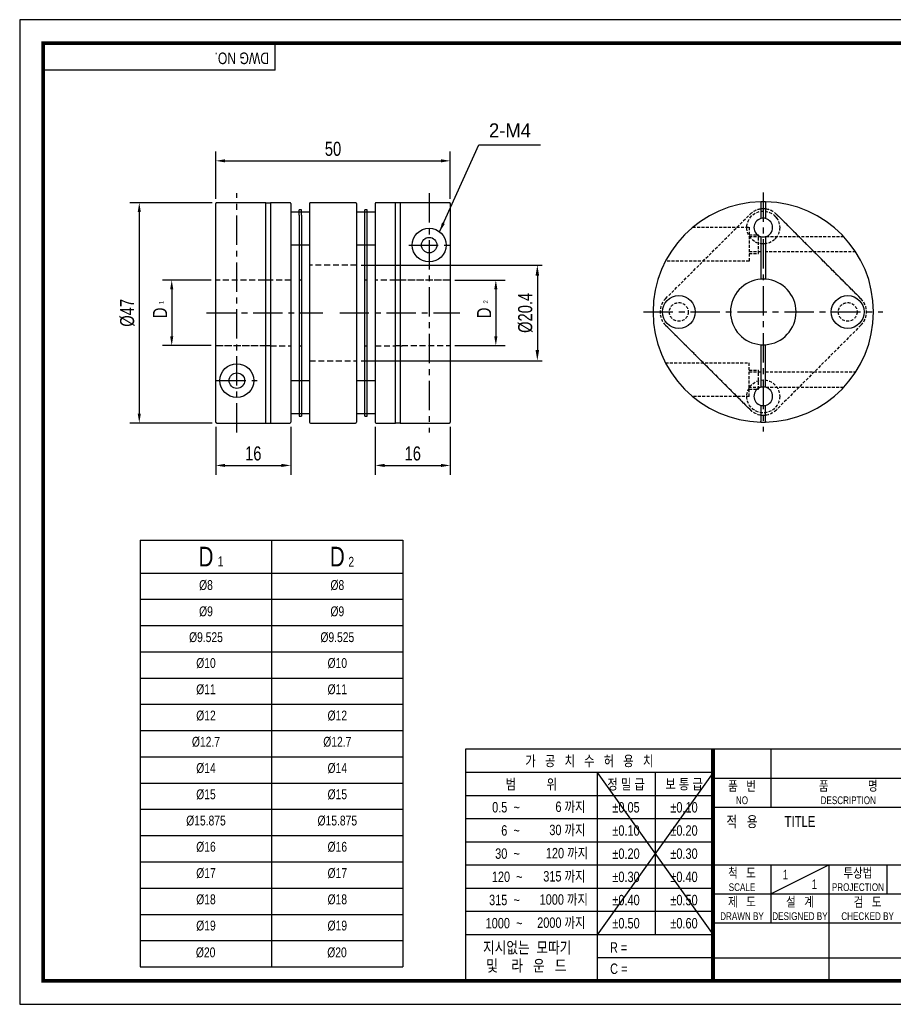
# Model space of a CAD drawing. Header units: millimetres. Extents: x 0 to 297, y 0 to 210.
# Tile 1 of 2: x 0 to 186, y 0 to 210. Entities that reach past the tile are written whole.
import ezdxf
from ezdxf.enums import TextEntityAlignment as Align

# ---------------------------------------------------------------- set-up
doc = ezdxf.new("R2010")
doc.units = ezdxf.units.MM
doc.header["$LTSCALE"] = 5
for name, pattern in [('CENTER', [2, 1.25, -0.25, 0.25, -0.25]), ('CENTER2', [1.125, 0.75, -0.125, 0.125, -0.125]), ('DASHED', [0.75, 0.5, -0.25]), ('HIDDEN', [0.375, 0.25, -0.125]), ('HIDDEN2', [0.1875, 0.125, -0.0625]), ('PHANTOM2', [1.25, 0.625, -0.125, 0.125, -0.125, 0.125, -0.125])]:
    doc.linetypes.add(name, pattern=pattern)
doc.layers.get('0').update_dxf_attribs({"linetype": 'CONTINUOUS'})
doc.layers.get('Defpoints').update_dxf_attribs({"linetype": 'CONTINUOUS'})
for name, color, linetype in [('BM', 2, 'CONTINUOUS'), ('C', 1, 'CENTER2'), ('CT', 1, 'CENTER'), ('D', 7, 'CONTINUOUS'), ('DIM', 7, 'CONTINUOUS'), ('H', 3, 'HIDDEN'), ('HD', 4, 'DASHED'), ('P', 4, 'PHANTOM2')]:
    doc.layers.add(name, color=color, linetype=linetype)
doc.styles.get("Standard").update_dxf_attribs({"font": 'Gulim.ttf', "width": 0.8, "height": 3})
doc.dimstyles.new('LIM', dxfattribs={"dimtxt": 2, "dimasz": 2, "dimexe": 2, "dimexo": 1, "dimgap": 1, "dimtad": 1, "dimdec": 3, "dimzin": 9, "dimdsep": 46, "dimtxsty": 'Standard', "dimcen": 3, "dimclrd": 1, "dimclre": 1, "dimadec": 0, "dimazin": 0, "dimtfac": 1, "dimtdec": 3, "dimtmove": 0, "dimatfit": 3, "dimfxl": 0, "dimtolj": 1, "dimtzin": 0, "dimarcsym": 0})
doc.dimstyles.get("Standard").update_dxf_attribs({"dimtxt": 0.18, "dimasz": 0.18, "dimexe": 0.18, "dimexo": 0.0625, "dimgap": 0.09, "dimtad": 0, "dimtih": 1, "dimtoh": 1, "dimdec": 4, "dimzin": 0, "dimdsep": 46, "dimtxsty": 'Standard', "dimcen": 0.09, "dimadec": 0, "dimazin": 0, "dimtfac": 1, "dimtdec": 4, "dimtofl": 0, "dimtmove": 0, "dimatfit": 3, "dimfxl": 0, "dimtolj": 1, "dimtzin": 0, "dimarcsym": 0})

# ---------------------------------------------------------------- blocks, each defined once
blk = doc.blocks.new('*D31')
at = {"layer": 'Defpoints', "color": 0}
for p in [(41.8, 124.18), (57.8, 124.17), (57.8, 114.93)]:
    blk.add_point(p, dxfattribs=at)
at = {"layer": 'DIM', "color": 1, "lineweight": -2}
for p, q in [((41.8, 123.18), (41.8, 112.93)), ((57.8, 123.17), (57.8, 112.93)), ((43.8, 114.93), (55.8, 114.93))]:
    blk.add_line(p, q, dxfattribs=at)
at = {"layer": 'DIM', "color": 1}
for points in [[(43.8, 115.27), (43.8, 114.6), (41.8, 114.93)], [(55.8, 115.27), (55.8, 114.6), (57.8, 114.93)]]:
    blk.add_solid(points, dxfattribs=at)
at = {"layer": 'DIM', "color": 0, "insert": (49.8, 117.47), "char_height": 3, "attachment_point": 5}
blk.add_mtext('\\A1;16', dxfattribs=at)
blk = doc.blocks.new('*D32')
at = {"layer": 'Defpoints', "color": 0}
for p in [(91.8, 179.9), (41.8, 170.77), (91.8, 170.77)]:
    blk.add_point(p, dxfattribs=at)
at = {"layer": 'DIM', "color": 1, "lineweight": -2}
for p, q in [((41.8, 171.77), (41.8, 181.9)), ((91.8, 171.77), (91.8, 181.9)), ((43.8, 179.9), (89.8, 179.9))]:
    blk.add_line(p, q, dxfattribs=at)
at = {"layer": 'DIM', "color": 1}
for points in [[(43.8, 180.23), (43.8, 179.56), (41.8, 179.9)], [(89.8, 180.23), (89.8, 179.56), (91.8, 179.9)]]:
    blk.add_solid(points, dxfattribs=at)
at = {"layer": 'DIM', "color": 0, "insert": (66.8, 182.44), "char_height": 3, "attachment_point": 5}
blk.add_mtext('\\A1;50', dxfattribs=at)
blk = doc.blocks.new('*D33')
at = {"layer": 'Defpoints', "color": 0}
for p in [(42, 170.97), (25.49, 123.98), (42, 123.98)]:
    blk.add_point(p, dxfattribs=at)
at = {"layer": 'DIM', "color": 1, "lineweight": -2}
for p, q in [((41, 170.97), (23.49, 170.97)), ((25.49, 168.97), (25.49, 125.98)), ((41, 123.98), (23.49, 123.98))]:
    blk.add_line(p, q, dxfattribs=at)
at = {"layer": 'DIM', "color": 1}
for points in [[(25.16, 168.97), (25.83, 168.97), (25.49, 170.97)], [(25.16, 125.98), (25.83, 125.98), (25.49, 123.98)]]:
    blk.add_solid(points, dxfattribs=at)
at = {"layer": 'DIM', "color": 0, "insert": (22.95, 147.48), "char_height": 3, "attachment_point": 5, "rotation": 90}
blk.add_mtext('\\A1;%%c47', dxfattribs=at)
blk = doc.blocks.new('*D34')
at = {"layer": 'Defpoints', "color": 0}
for p in [(41.8, 154.46), (32.41, 140.49), (41.8, 140.49)]:
    blk.add_point(p, dxfattribs=at)
at = {"layer": 'DIM', "color": 1, "lineweight": -2}
for p, q in [((40.8, 154.46), (30.41, 154.46)), ((32.41, 152.46), (32.41, 142.49)), ((40.8, 140.49), (30.41, 140.49))]:
    blk.add_line(p, q, dxfattribs=at)
at = {"layer": 'DIM', "color": 1}
for points in [[(32.08, 152.46), (32.75, 152.46), (32.41, 154.46)], [(32.08, 142.49), (32.75, 142.49), (32.41, 140.49)]]:
    blk.add_solid(points, dxfattribs=at)
at = {"layer": 'DIM', "color": 0, "insert": (29.91, 147.47), "char_height": 3, "attachment_point": 5, "rotation": 90}
blk.add_mtext('\\A1;D', dxfattribs=at)
blk = doc.blocks.new('*D35')
at = {"layer": 'Defpoints', "color": 0}
for p in [(91.8, 154.46), (91.8, 140.49), (101.51, 140.49)]:
    blk.add_point(p, dxfattribs=at)
at = {"layer": 'DIM', "color": 1, "lineweight": -2}
for p, q in [((92.8, 154.46), (103.51, 154.46)), ((101.51, 152.46), (101.51, 142.49)), ((92.8, 140.49), (103.51, 140.49))]:
    blk.add_line(p, q, dxfattribs=at)
at = {"layer": 'DIM', "color": 1}
for points in [[(101.17, 152.46), (101.84, 152.46), (101.51, 154.46)], [(101.17, 142.49), (101.84, 142.49), (101.51, 140.49)]]:
    blk.add_solid(points, dxfattribs=at)
at = {"layer": 'DIM', "color": 0, "insert": (99, 147.47), "char_height": 3, "attachment_point": 5, "rotation": 90}
blk.add_mtext('\\A1;D', dxfattribs=at)
blk = doc.blocks.new('*D36')
at = {"layer": 'Defpoints', "color": 0}
for p in [(75.8, 124.17), (91.8, 124.18), (91.8, 114.93)]:
    blk.add_point(p, dxfattribs=at)
at = {"layer": 'DIM', "color": 1, "lineweight": -2}
for p, q in [((75.8, 123.17), (75.8, 112.93)), ((91.8, 123.18), (91.8, 112.93)), ((77.8, 114.93), (89.8, 114.93))]:
    blk.add_line(p, q, dxfattribs=at)
at = {"layer": 'DIM', "color": 1}
for points in [[(77.8, 115.27), (77.8, 114.6), (75.8, 114.93)], [(89.8, 115.27), (89.8, 114.6), (91.8, 114.93)]]:
    blk.add_solid(points, dxfattribs=at)
at = {"layer": 'DIM', "color": 0, "insert": (83.8, 117.47), "char_height": 3, "attachment_point": 5}
blk.add_mtext('\\A1;16', dxfattribs=at)
blk = doc.blocks.new('*D38')
at = {"layer": 'D', "color": 1, "lineweight": -2}
for p, q in [((72.8, 157.67), (111.36, 157.67)), ((110.36, 155.37), (110.36, 139.57)), ((72.8, 137.27), (111.36, 137.27))]:
    blk.add_line(p, q, dxfattribs=at)
at = {"layer": 'D', "color": 1}
for points in [[(109.97, 155.37), (110.74, 155.37), (110.36, 157.67)], [(109.97, 139.57), (110.74, 139.57), (110.36, 137.27)]]:
    blk.add_solid(points, dxfattribs=at)
at = {"layer": 'Defpoints', "color": 0}
for p in [(71.8, 157.67), (71.8, 137.27), (110.36, 137.27)]:
    blk.add_point(p, dxfattribs=at)
at = {"layer": 'D', "insert": (107.82, 147.47), "char_height": 3, "attachment_point": 5, "rotation": 90}
blk.add_mtext('\\A1;%%c20.4', dxfattribs=at)

msp = doc.modelspace()

# ---------------------------------------------------------------- linework, layer by layer
for p, q in [((54.43705, 199.23234), (54.43705, 205)), ((54.43705, 199.23234), (5, 199.23234)), ((25.71328, 98.98741), (81.71328, 98.98741)), ((25.71328, 98.98741), (25.71328, 7.98741)), ((81.71328, 98.98741), (81.71328, 7.98741)), ((95.07575, 54.43705), (95.07575, 5)), ((147.8086, 54.43705), (95.07575, 54.43705)), ((292, 54.43705), (147.8086, 54.43705)), ((147.8086, 54.43705), (147.8086, 5)), ((160.16787, 54.43705), (160.16787, 42.07779)), ((147.8086, 49.42948), (95.07575, 49.42948)), ((147.8086, 49.42948), (123.09008, 14.82355)), ((123.09008, 49.42948), (147.8086, 14.82355)), ((123.09008, 49.42948), (123.09008, 5)), ((135.44934, 49.42948), (135.44934, 14.82355)), ((147.8086, 48.25742), (292, 48.25742)), ((147.8086, 44.48577), (95.07575, 44.48577)), ((147.8086, 42.07779), (292, 42.07779)), ((147.8086, 39.54207), (95.07575, 39.54207)), ((147.8086, 34.59837), (95.07575, 34.59837)), ((147.8086, 29.65466), (95.07575, 29.65466)), ((147.8086, 29.71852), (292, 29.71852)), ((160.16787, 23.53889), (172.52713, 29.71852)), ((160.16787, 29.71852), (160.16787, 17.35926)), ((172.52713, 29.71852), (172.52713, 5)), ((184.88639, 29.71852), (184.88639, 23.53889)), ((147.8086, 24.71096), (95.07575, 24.71096)), ((147.8086, 23.53889), (221.96418, 23.53889)), ((147.8086, 19.76725), (95.07575, 19.76725)), ((147.8086, 17.35926), (292, 17.35926)), ((147.8086, 14.82355), (95.07575, 14.82355)), ((147.8086, 9.87984), (123.09008, 9.87984)), ((147.8086, 9.87984), (221.96418, 9.87984)), ((25.71328, 7.98741), (81.71328, 7.98741))]:
    msp.add_line(p, q)
at = {"color": 4}
for p, q in [((53.71328, 98.98741), (53.71328, 7.98741)), ((25.71328, 91.98741), (81.71328, 91.98741))]:
    msp.add_line(p, q, dxfattribs=at)
at = {"color": 1}
for p, q in [((25.71328, 86.38741), (81.71328, 86.38741)), ((25.71328, 80.78741), (81.71328, 80.78741)), ((25.71328, 75.18741), (81.71328, 75.18741)), ((25.71328, 69.58741), (81.71328, 69.58741)), ((25.71328, 63.98741), (81.71328, 63.98741)), ((25.71328, 58.38741), (81.71328, 58.38741)), ((25.71328, 52.78741), (81.71328, 52.78741)), ((25.71328, 47.18741), (81.71328, 47.18741)), ((25.71328, 41.58741), (81.71328, 41.58741)), ((25.71328, 35.98741), (81.71328, 35.98741)), ((25.71328, 30.38741), (81.71328, 30.38741)), ((25.71328, 30.38741), (81.71328, 30.38741)), ((25.71328, 24.78741), (81.71328, 24.78741)), ((25.71328, 19.18741), (81.71328, 19.18741)), ((25.71328, 13.58741), (81.71328, 13.58741))]:
    msp.add_line(p, q, dxfattribs=at)
msp.add_lwpolyline([(297, 210), (0, 210), (0, 0), (297, 0)], close=True)
msp.add_lwpolyline([(292, 205, 0.8, 0.8, 0), (5, 205, 0.8, 0.8, 0), (5, 5, 0.8, 0.8, 0), (292, 5, 0.8, 0.8, 0)], format="xyseb", close=True)
at = {"const_width": 0.82395}
msp.add_lwpolyline([(147.8086, 5), (147.8086, 54.43705)], dxfattribs=at)
at = {"layer": 'BM', "linetype": 'Continuous'}
for p, q in [((41.7993, 124.18012), (41.7993, 170.76939)), ((52.46597, 170.97475), (41.9993, 170.97475)), ((42.00255, 170.96943), (41.9993, 170.97475)), ((41.9993, 170.96943), (42.00255, 170.96943)), ((52.46597, 123.98007), (52.46597, 170.97475)), ((52.46597, 170.96943), (53.46597, 170.96943)), ((53.46597, 170.97475), (53.46597, 123.97475)), ((57.5993, 170.97475), (53.46597, 170.97475)), ((57.7993, 170.77475), (57.7993, 124.17475)), ((61.7993, 170.77475), (61.7993, 124.17475)), ((71.5993, 170.97475), (61.9993, 170.97475)), ((71.5993, 170.97475), (68.21776, 170.97475)), ((71.7993, 170.77475), (71.7993, 124.17475)), ((75.7993, 170.77475), (75.7993, 124.17475)), ((80.13264, 170.97475), (75.9993, 170.97475)), ((80.13264, 123.97475), (80.13264, 170.97475)), ((81.13264, 170.96943), (80.13264, 170.96943)), ((81.13264, 170.96943), (81.13264, 123.97475)), ((91.5993, 170.96943), (81.13264, 170.96943)), ((91.7993, 170.76939), (91.7993, 124.18012)), ((158.02466, 171.16033), (158.02466, 170.96029)), ((158.02466, 170.96029), (158.02466, 167.60214)), ((159.02466, 171.16033), (159.02466, 170.96029)), ((159.02466, 170.96029), (159.02466, 167.60214)), ((59.5493, 168.97475), (57.7993, 168.97475)), ((60.0493, 169.47474), (59.5493, 169.47474)), ((59.5493, 168.30316), (59.5493, 169.47474)), ((59.5493, 168.30316), (59.5493, 150.30318)), ((60.0493, 168.30316), (60.0493, 169.47474)), ((61.7993, 168.97475), (60.0493, 168.97475)), ((60.0493, 168.30316), (60.0493, 150.30318)), ((73.5493, 168.97475), (71.7993, 168.97475)), ((73.5493, 168.30318), (73.5493, 169.47475)), ((74.0493, 169.47475), (73.5493, 169.47475)), ((73.5493, 150.30319), (73.5493, 168.30318)), ((74.0493, 168.30318), (74.0493, 169.47475)), ((75.7993, 168.97475), (74.0493, 168.97475)), ((74.0493, 150.30319), (74.0493, 168.30318)), ((57.7993, 161.97475), (59.5493, 161.97475)), ((60.0493, 161.97475), (61.7993, 161.97475)), ((71.7993, 161.97475), (73.5493, 161.97475)), ((74.0493, 161.97475), (75.7993, 161.97475)), ((158.02466, 163.72916), (158.02466, 154.64777)), ((159.02466, 163.72916), (159.02466, 154.64777)), ((53.46597, 154.45687), (52.46597, 154.45687)), ((81.13264, 154.45687), (80.13264, 154.45687)), ((59.5493, 150.30318), (59.5493, 144.64632)), ((60.0493, 150.30318), (60.0493, 144.64632)), ((73.5493, 144.64634), (73.5493, 150.30319)), ((74.0493, 144.64634), (74.0493, 150.30319)), ((59.5493, 144.64632), (59.5493, 126.64632)), ((60.0493, 144.64632), (60.0493, 126.64632)), ((73.5493, 126.65528), (73.5493, 144.64634)), ((74.0493, 126.65528), (74.0493, 144.64634)), ((52.46597, 140.49263), (53.46597, 140.49263)), ((80.13264, 140.49263), (81.13264, 140.49263)), ((158.02466, 140.68353), (158.02466, 131.60214)), ((159.02466, 131.60214), (159.02466, 140.68353)), ((59.5493, 132.97475), (57.7993, 132.97475)), ((61.7993, 132.97475), (60.0493, 132.97475)), ((73.5493, 132.97475), (71.7993, 132.97475)), ((75.7993, 132.97475), (74.0493, 132.97475)), ((59.5493, 126.64632), (59.5493, 125.47475)), ((60.0493, 126.64632), (60.0493, 125.47475)), ((73.5493, 125.47475), (73.5493, 126.65528)), ((74.0493, 125.47475), (74.0493, 126.65528)), ((158.02466, 127.72916), (158.02466, 124.37102)), ((159.02466, 124.37102), (159.02466, 127.72916)), ((41.9993, 123.98007), (52.46597, 123.98007)), ((52.46597, 123.98007), (53.46597, 123.98007)), ((53.46597, 123.97475), (57.5993, 123.97475)), ((57.7993, 125.97475), (59.5493, 125.97475)), ((59.5493, 125.47475), (60.0493, 125.47475)), ((60.0493, 125.97475), (61.7993, 125.97475)), ((61.9993, 123.97475), (71.5993, 123.97475)), ((68.21776, 123.97475), (71.5993, 123.97475)), ((71.7993, 125.97475), (73.5493, 125.97475)), ((73.5493, 125.47475), (74.0493, 125.47475)), ((74.0493, 125.97475), (75.7993, 125.97475)), ((75.9993, 123.97475), (80.13264, 123.97475)), ((81.13264, 123.98007), (80.13264, 123.98007)), ((81.13264, 123.97475), (91.5993, 123.97475)), ((91.59606, 123.98007), (91.5993, 123.97475)), ((91.5993, 123.98007), (91.59606, 123.98007)), ((158.02466, 124.17097), (158.02466, 124.37102)), ((159.02466, 124.37102), (159.02466, 124.17097))]:
    msp.add_line(p, q, dxfattribs=at)
at = {"layer": 'BM', "color": 4, "linetype": 'HIDDEN'}
msp.add_line((71.7993, 157.67475), (61.7993, 157.67475), dxfattribs=at)
at = {"layer": 'BM', "linetype": 'HIDDEN2'}
for p, q in [((52.46597, 154.47475), (52.06928, 154.47475)), ((179.35307, 144.83721), (179.35309, 144.83723)), ((81.13264, 140.47475), (81.52933, 140.47475)), ((74.0493, 132.97475), (73.5493, 132.97475)), ((73.5493, 125.97475), (74.0493, 125.97475))]:
    msp.add_line(p, q, dxfattribs=at)
at = {"layer": 'BM', "linetype": 'Continuous'}
for centre, radius in [((87.2993, 161.92475), 3.6), ((87.2993, 161.92475), 1.65), ((140.52466, 147.66565), 3.5), ((176.52466, 147.66565), 3.5), ((46.2993, 133.02475), 3.6), ((46.2993, 133.02475), 1.65)]:
    msp.add_circle(centre, radius, dxfattribs=at)
for centre, radius, start, end in [((41.99933, 170.76941), 0.20002, 90.0064991, 180.006584), ((57.5993, 170.77475), 0.2, 0, 90), ((61.9993, 170.77475), 0.2, 90, 180), ((71.5993, 170.77475), 0.2, 0, 90), ((75.9993, 170.77475), 0.2, 90, 180), ((91.59928, 170.76941), 0.20002, 359.9934196, 89.9934974), ((158.52466, 147.66565), 23.5, 91.2191511, 268.7808489), ((158.52466, 147.66565), 23.5, 88.7808489, 91.2191511), ((158.52466, 147.66565), 23.5, 271.2191511, 88.7808489), ((158.52466, 165.66565), 2, 104.4775122, 255.5224878), ((158.52466, 165.66565), 2, 75.5224878, 104.4775122), ((158.52466, 165.66565), 2, 284.4775122, 75.5224878), ((158.52466, 165.66565), 2, 255.5224878, 284.4775122), ((158.52466, 147.66565), 7, 94.0960438, 265.9039562), ((158.52466, 147.66565), 7, 85.9039562, 94.0960438), ((158.52466, 147.66565), 7, 274.0960438, 85.9039562), ((158.52466, 147.66565), 7, 265.9039562, 274.0960438), ((158.52466, 129.66565), 2, 104.4775122, 255.5224878), ((158.52466, 129.66565), 2, 75.5224878, 104.4775122), ((158.52466, 129.66565), 2, 75.5224878, 104.4775122), ((158.52466, 129.66565), 2, 284.4775122, 75.5224878), ((158.52466, 129.66565), 2, 255.5224878, 284.4775122), ((158.52466, 129.66565), 2, 255.5224878, 284.4775122), ((41.99933, 124.18009), 0.20002, 179.9934196, 269.9934974), ((57.5993, 124.17475), 0.2, 270, 0), ((61.9993, 124.17475), 0.2, 180, 270), ((71.5993, 124.17475), 0.2, 270, 0), ((75.9993, 124.17475), 0.2, 180, 270), ((91.59928, 124.18009), 0.20002, 270.0064991, 0.006584), ((158.52466, 147.66565), 23.5, 268.7808489, 271.2191511)]:
    msp.add_arc(centre, radius, start, end, dxfattribs=at)
at = {"layer": 'BM', "linetype": 'HIDDEN2'}
for centre, radius, start, end in [((158.52465, 165.66564), 3.5, 35.3218737, 45.7379528), ((158.52468, 129.66567), 4, 225, 236.9444766)]:
    msp.add_arc(centre, radius, start, end, dxfattribs=at)
msp.add_open_spline([(159.02466, 163.72916), (159.10403, 163.74965), (159.14916, 163.76565), (159.14916, 163.76565)], degree=3, dxfattribs=at)
at = {"layer": 'C'}
msp.add_line((147.8086, 49.42948), (147.8086, 49.39613), dxfattribs=at)
at = {"layer": 'CT'}
for p, q in [((46.2993, 121.98007), (46.2993, 172.97475)), ((87.2993, 172.96943), (87.2993, 121.97475)), ((158.52466, 173.16565), (158.52466, 122.16565)), ((39.7993, 147.47475), (64.64286, 147.47475)), ((68.21776, 147.47475), (93.7993, 147.47475)), ((133.02466, 147.66565), (184.02466, 147.66565))]:
    msp.add_line(p, q, dxfattribs=at)
at = {"layer": 'D', "color": 1, "linetype": 'CENTER'}
for p, q in [((82.9793, 161.92475), (91.6193, 161.92475)), ((41.9793, 133.02475), (50.6193, 133.02475))]:
    msp.add_line(p, q, dxfattribs=at)
at = {"layer": 'H'}
msp.add_line((147.8086, 49.31275), (147.8086, 49.27106), dxfattribs=at)
at = {"layer": 'HD', "linetype": 'HIDDEN2'}
for p, q in [((60.0493, 168.97475), (59.5493, 168.97475)), ((74.0493, 168.97475), (73.5493, 168.97475)), ((137.69623, 150.49408), (155.69623, 168.49408)), ((179.35309, 150.49408), (161.35309, 168.49408)), ((161.36202, 168.48512), (179.35307, 150.49407)), ((143.47649, 165.71565), (155.52466, 165.71565)), ((155.52466, 165.71565), (155.52466, 158.51565)), ((155.52466, 164.11565), (157.52466, 164.11565)), ((157.52466, 160.11565), (157.52466, 164.11565)), ((59.5493, 161.97475), (60.0493, 161.97475)), ((73.5493, 161.97475), (74.0493, 161.97475)), ((155.52466, 163.76565), (157.90016, 163.76565)), ((159.14214, 163.76565), (175.64307, 163.76565)), ((158.02466, 160.46565), (155.52466, 160.46565)), ((155.52466, 160.11565), (157.52466, 160.11565)), ((178.23088, 160.46565), (159.02466, 160.46565)), ((155.52466, 158.51565), (137.68484, 158.51565)), ((60.0493, 154.47475), (59.5493, 154.47475)), ((74.0493, 154.47475), (73.5493, 154.47475)), ((91.7993, 154.45687), (81.13264, 154.45687)), ((155.69623, 126.83723), (137.69623, 144.83723)), ((137.70519, 144.82829), (155.69625, 126.83724)), ((179.35307, 144.83721), (161.35309, 126.83723)), ((41.7993, 140.49263), (52.46597, 140.49263)), ((59.5493, 140.47475), (60.0493, 140.47475)), ((73.5493, 140.47475), (74.0493, 140.47475)), ((137.68484, 136.81565), (155.52466, 136.81565)), ((155.52466, 129.61565), (155.52466, 136.81565)), ((155.52466, 135.21565), (157.52466, 135.21565)), ((155.52466, 134.86565), (158.02466, 134.86565)), ((157.52466, 131.21565), (157.52466, 135.21565)), ((159.02466, 134.86565), (178.23088, 134.86565)), ((60.0493, 132.97475), (59.5493, 132.97475)), ((74.0493, 132.97477), (73.5493, 132.97477)), ((157.90016, 131.56565), (155.52466, 131.56565)), ((155.52466, 131.21565), (157.52466, 131.21565)), ((175.64307, 131.56565), (159.14214, 131.56565)), ((155.52466, 129.61565), (143.47649, 129.61565)), ((59.5493, 125.97475), (60.0493, 125.97475)), ((73.5493, 125.97477), (74.0493, 125.97477))]:
    msp.add_line(p, q, dxfattribs=at)
at = {"layer": 'HD', "linetype": 'HIDDEN'}
for p, q in [((52.08019, 154.45687), (41.7993, 154.45687)), ((81.51842, 140.49263), (91.7993, 140.49263))]:
    msp.add_line(p, q, dxfattribs=at)
at = {"layer": 'HD', "color": 4, "linetype": 'HIDDEN'}
for p, q in [((57.7993, 154.47475), (53.46597, 154.47475)), ((80.13264, 154.47475), (75.7993, 154.47475)), ((91.7993, 154.45687), (81.13264, 154.45687)), ((41.7993, 140.49263), (52.46597, 140.49263)), ((53.46597, 140.47475), (57.7993, 140.47475)), ((75.7993, 140.47475), (80.13264, 140.47475)), ((61.7993, 137.27475), (71.7993, 137.27475))]:
    msp.add_line(p, q, dxfattribs=at)
at = {"layer": 'HD', "linetype": 'HIDDEN2'}
for centre, radius in [((158.52466, 165.66565), 3.5), ((140.52466, 147.66565), 2), ((176.52466, 147.66565), 2), ((158.52466, 129.66565), 3.5)]:
    msp.add_circle(centre, radius, dxfattribs=at)
for centre, radius, start, end in [((158.52466, 165.66565), 4, 44.8188148, 135), ((158.52465, 165.66564), 3.5, 314.2734518, 324.6533191), ((140.52466, 147.66565), 4, 135, 225), ((176.52465, 147.66564), 4, 315, 45), ((176.52466, 147.66565), 4, 315, 45), ((158.52466, 129.66565), 4, 225, 315)]:
    msp.add_arc(centre, radius, start, end, dxfattribs=at)
at = {"layer": 'P'}
msp.add_line((147.8086, 49.22104), (147.8086, 49.16267), dxfattribs=at)

# ---------------------------------------------------------------- texts
at = {"color": 0}
for s, insert, char_height, width, attachment_point in [('D', (39.71328, 95.48741), 4.2, 28, 5), ('D', (67.71328, 95.48741), 4.2, 28, 5), ('1', (42.2091, 95.5123), 2.1, 6.3, 1), ('2', (70.07948, 95.43183), 2.1, 3.36, 1), ('%%C8', (39.71328, 89.38423), 2.1, 28, 5), ('%%C8', (67.71328, 89.38423), 2.1, 28, 5), ('%%C9', (39.71328, 83.77506), 2.1, 28, 5), ('%%C9', (67.71328, 83.77506), 2.1, 28, 5), ('%%C9.525', (39.71328, 78.2643), 2.1, 28, 5), ('%%C9.525', (67.71328, 78.2643), 2.1, 28, 5), ('%%c10', (39.71328, 72.75354), 2.1, 28, 5), ('%%c10', (67.71328, 72.75354), 2.1, 28, 5), ('%%c11', (39.71328, 67.15354), 2.1, 28, 5), ('%%c11', (67.71328, 67.15354), 2.1, 28, 5), ('%%c12', (39.71328, 61.55354), 2.1, 28, 5), ('%%c12', (67.71328, 61.55354), 2.1, 28, 5), ('%%c12.7', (39.71328, 55.95354), 2.1, 28, 5), ('%%c12.7', (67.71328, 55.95354), 2.1, 28, 5), ('%%c14', (39.71328, 50.35354), 2.1, 28, 5), ('%%c14', (67.71328, 50.35354), 2.1, 28, 5), ('%%c15', (39.71328, 44.75354), 2.1, 28, 5), ('%%c15', (67.71328, 44.75354), 2.1, 28, 5), ('%%c15.875', (39.71328, 39.15354), 2.1, 28, 5), ('%%c15.875', (67.71328, 39.15354), 2.1, 28, 5), ('%%c16', (39.71328, 33.55354), 2.1, 28, 5), ('%%c16', (67.71328, 33.55354), 2.1, 28, 5), ('%%c17', (39.71328, 27.95354), 2.1, 28, 5), ('%%c17', (67.71328, 27.95354), 2.1, 28, 5), ('%%c18', (39.71328, 22.35354), 2.1, 28, 5), ('%%c18', (67.71328, 22.35354), 2.1, 28, 5), ('%%c19', (39.71328, 16.75354), 2.1, 28, 5), ('%%c19', (67.71328, 16.75354), 2.1, 28, 5), ('%%c20', (39.64787, 11.04107), 2.1, 28, 5), ('%%c20', (67.64787, 11.04107), 2.1, 28, 5)]:
    msp.add_mtext(s, dxfattribs=dict(at, insert=insert, char_height=char_height, width=width, attachment_point=attachment_point))
at = {"layer": 'D', "width": 0.8}
msp.add_text('DWG NO.', height=2.471852, rotation=180, dxfattribs=at).set_placement((53.16809, 203.00065))
for s, height, p in [('가   공   치   수   허   용   치', 2.2246672, (121.44218, 51.93326)), ('범          위', 2.2246672, (109.08292, 46.95763)), ('정 밀 급', 2.224667, (129.26971, 46.95763)), ('보 통 급', 2.224667, (141.62897, 46.95763)), ('품   번', 2.059877, (153.98824, 46.60952)), ('품              명', 2.0598771, (176.64688, 46.60952)), ('NO', 1.647902, (153.98824, 43.5197)), ('DESCRIPTION', 1.6479017, (176.64688, 43.5197)), ('%%p0.05', 2.224667, (129.26971, 42.01392)), ('%%p0.10', 2.224667, (141.62897, 42.01392)), ('적   용', 2.307062, (153.98824, 38.98797)), ('TITLE', 2.307062, (166.3475, 38.98797)), ('%%p0.10', 2.224667, (129.26971, 37.07022)), ('%%p0.20', 2.224667, (141.62897, 37.07022)), ('%%p0.20', 2.224667, (129.26971, 32.12651)), ('%%p0.30', 2.224667, (141.62897, 32.12651)), ('척   도', 2.059877, (153.98824, 28.07062)), ('투상법', 2.059877, (178.70676, 28.07062)), ('%%p0.30', 2.224667, (129.26971, 27.18281)), ('%%p0.40', 2.224667, (141.62897, 27.18281)), ('1', 2.05988, (163.25768, 27.65865)), ('SCALE', 1.647902, (153.98824, 24.98081)), ('1', 2.05988, (169.43731, 25.59877)), ('PROJECTION', 1.647902, (178.70676, 24.98081)), ('%%p0.40', 2.224667, (129.26971, 22.2391)), ('%%p0.50', 2.224667, (141.62897, 22.2391)), ('제   도', 2.059877, (153.98824, 21.89099)), ('설   계', 2.059877, (166.3475, 21.89099)), ('검   도', 2.059877, (180.76664, 21.89099)), ('%%p0.50', 2.224667, (129.26971, 17.2954)), ('%%p0.60', 2.224667, (141.62897, 17.2954))]:
    msp.add_text(s, height=height, dxfattribs=at).set_placement(p, align=Align.MIDDLE)
for s, height, p in [('DRAWN BY', 1.647902, (153.98824, 17.97719)), ('DESIGNED BY', 1.6479017, (166.3475, 17.97719)), ('CHECKED BY', 1.647902, (180.76664, 17.97719))]:
    msp.add_text(s, height=height, dxfattribs=at).set_placement(p, align=Align.CENTER)
at = {"layer": 'D', "linetype": 'ByBlock', "width": 0.8}
for s, height, p in [('지시없는  모따기', 2.471852, (98.78304, 10.86753)), ('및    라   운   드', 2.4718525, (99.46232, 6.99683))]:
    msp.add_text(s, height=height, dxfattribs=at).set_placement(p)
at = {"layer": 'D', "width": 0.8}
for s, p in [('R = ', (125.83895, 10.9999)), ('C = ', (125.87797, 6.47764))]:
    msp.add_text(s, height=2.224667, dxfattribs=at).set_placement(p)
at = {"layer": 'D', "char_height": 2.224667, "attachment_point": 6}
for s, insert, width in [('0.5  ~', (106.61106, 42.01392), 8.2310624), ('6 까지', (120.61823, 42.01392), 9.8035318), ('6  ~', (106.61106, 37.07022), 8.2310216), ('30 까지', (120.61823, 37.07022), 9.8034906), ('120 까지', (121.17583, 32.12651), 12.6524242), ('30  ~', (106.61106, 32.12651), 8.2310216), ('120  ~', (107.1976, 27.18281), 8.9379913), ('315 까지', (120.61823, 27.18281), 12.0977814), ('315  ~', (106.61106, 22.2391), 9.885083), ('1000 까지', (121.14261, 22.2391), 13.3822846), ('2000 까지', (120.61823, 17.2954), 12.974319), ('1000  ~', (107.17041, 17.2954), 14.528725)]:
    msp.add_mtext(s, dxfattribs=dict(at, insert=insert, width=width))
at = {"layer": 'DIM'}
msp.add_text('2-M4', height=3, dxfattribs=at).set_placement((100.05827, 184.88667))
at = {"layer": 'DIM', "char_height": 1, "attachment_point": 1, "rotation": 90}
for s, insert, width in [('1', (29.69508, 149.34057), 8.1), ('2', (98.86374, 149.4631), 5.3)]:
    msp.add_mtext(s, dxfattribs=dict(at, insert=insert, width=width))

# ---------------------------------------------------------------- dimensions: what is measured, and where the dimension line sits
at = {"layer": 'D'}
dim = msp.add_linear_dim(base=(110.35705, 137.27475), p1=(71.7993, 157.67475), p2=(71.7993, 137.27475), angle=90, text='%%c20.4', dimstyle='Standard', override={"dimtxt": 2, "dimasz": 2.3, "dimexe": 1, "dimexo": 1, "dimgap": 1, "dimtad": 1, "dimtih": 0, "dimtoh": 0, "dimzin": 8, "dimcen": 1, "dimclrd": 1, "dimclre": 1, "dimclrt": 256, "dimadec": 4, "dimazin": 2, "dimtfac": 0.5, "dimtix": 1, "dimtofl": 1, "dimtmove": 2, "dimtzin": 8}, dxfattribs=at)
dim.commit()
dim.dimension.update_dxf_attribs({"geometry": '*D38', "text_midpoint": (107.8171, 147.47475)})
at = {"layer": 'DIM'}
for base, p1, p2, picture, middle in [((91.7993, 179.89718), (41.7993, 170.76939), (91.7993, 170.76939), '*D32', (66.7993, 182.43512)), ((57.7993, 114.93295), (41.7993, 124.18012), (57.7993, 124.17475), '*D31', (49.7993, 117.47489)), ((91.7993, 114.93295), (75.7993, 124.17475), (91.7993, 124.18012), '*D36', (83.7993, 117.47489))]:
    dim = msp.add_linear_dim(base=base, p1=p1, p2=p2, dimstyle='LIM', dxfattribs=at)
    dim.commit()
    dim.dimension.update_dxf_attribs({"geometry": picture, "text_midpoint": middle})
for base, p1, p2, text, picture, middle in [((25.49486, 123.98007), (41.9993, 170.97475), (41.9993, 123.98007), '%%c47', '*D33', (22.95292, 147.47741)), ((32.41361, 140.49263), (41.7993, 154.45687), (41.7993, 140.49263), 'D', '*D34', (29.91161, 147.47475)), ((101.50698, 140.49263), (91.7993, 154.45687), (91.7993, 140.49263), 'D', '*D35', (99.00498, 147.47475))]:
    dim = msp.add_linear_dim(base=base, p1=p1, p2=p2, angle=90, text=text, dimstyle='LIM', dxfattribs=at)
    dim.commit()
    dim.dimension.update_dxf_attribs({"geometry": picture, "text_midpoint": middle})

# ---------------------------------------------------------------- leaders
msp.add_leader([(89.50725, 164.76817), (97.9182, 183.31495), (111.00035, 183.31495)], dimstyle='LIM', override={"dimgap": 1, "dimtad": 0}, dxfattribs=at)

doc.saveas('drawing.dxf')
